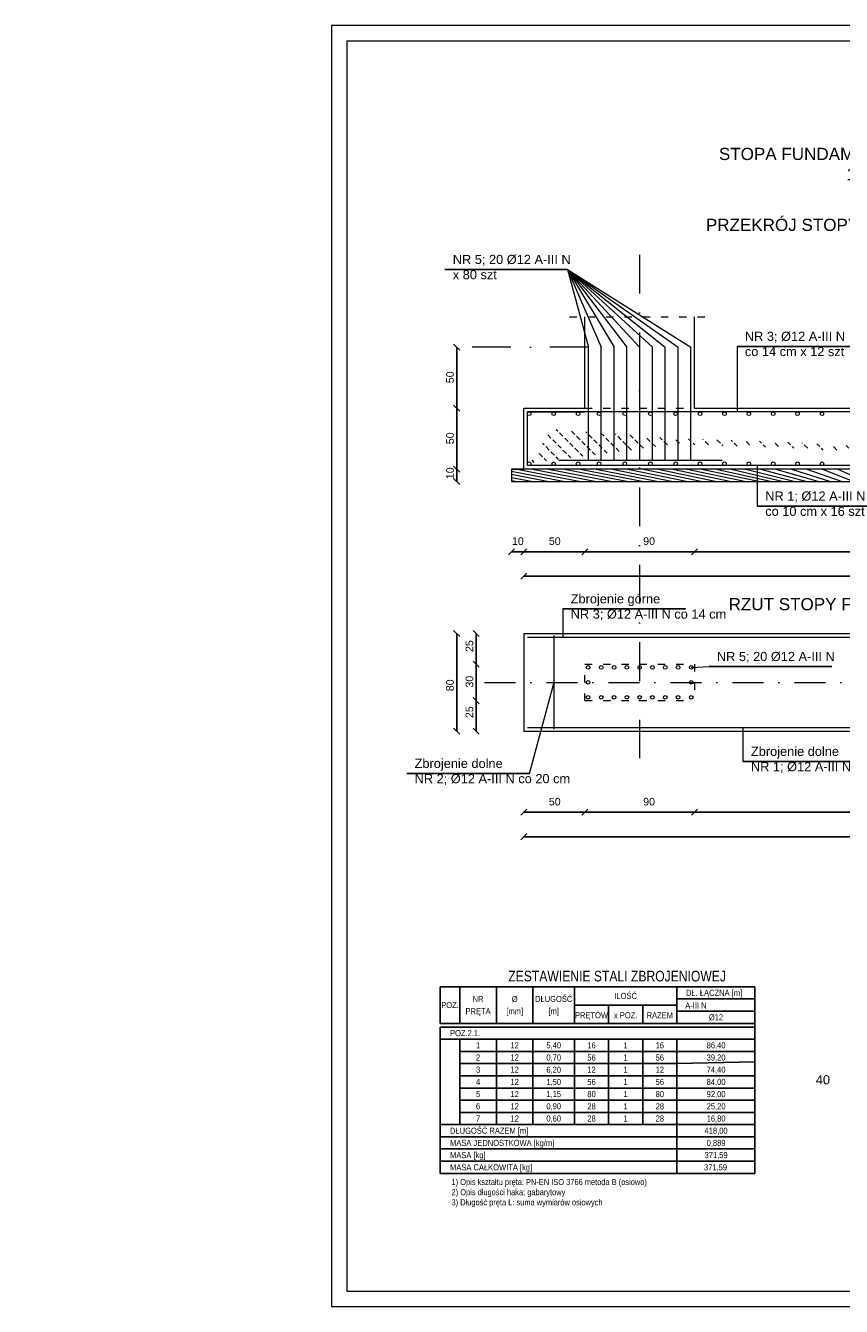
# Model space of a CAD drawing. Header units: millimetres. Extents: x 6528 to 149658, y 3342 to 12852.
# Tile 37 of 122: x 48026 to 50702, y 4524 to 8724. Entities that reach past the tile are written whole.
import ezdxf
from ezdxf.enums import TextEntityAlignment as Align

# ---------------------------------------------------------------- set-up
doc = ezdxf.new("R2010")
doc.units = ezdxf.units.MM
doc.linetypes.add('ACAD_ISO03W100', pattern=[30, 12, -18])
doc.linetypes.add('DASHDOTX2', pattern=[50.8, 25.4, -12.7, 0, -12.7])
for name, color, linetype, lineweight in [('BZ_tab', 7, 'Continuous', 25), ('BZ_txg', 3, 'Continuous', 35), ('BZ_txs', 2, 'Continuous', 18)]:
    doc.layers.add(name, color=color, linetype=linetype, lineweight=lineweight)
doc.layers.add('R-TAB', color=1, linetype='Continuous')
doc.styles.add('BIKTG', font='bikromsw.shx', dxfattribs={"width": 0.8})
doc.styles.add('BIKTS', font='bikromsw.shx', dxfattribs={"width": 0.8})
doc.styles.get("Standard").update_dxf_attribs({"font": 'arial.ttf'})
doc.dimstyles.new('ISO-25', dxfattribs={"dimtxt": 2.5, "dimasz": 2.5, "dimexe": 1.25, "dimexo": 0.625, "dimtad": 1, "dimtxsty": 'Standard', "dimcen": 2.5, "dimadec": 0, "dimazin": 0, "dimtfac": 1, "dimtmove": 0, "dimatfit": 3, "dimfxl": 1, "dimarcsym": 0})

# ---------------------------------------------------------------- blocks, each defined once
blk = doc.blocks.new('_Oblique')
at = {"color": 0, "linetype": 'ByBlock', "lineweight": -2}
blk.add_line((-0.5, -0.5), (0.5, 0.5), dxfattribs=at)
blk = doc.blocks.new('*D955')
at = {"color": 0, "lineweight": -2, "transparency": 16777216}
blk.add_line((49440.11767720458, 7229.362967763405), (49440.11767720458, 7269.362967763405), dxfattribs=at)
at = {"layer": 'Defpoints', "color": 0, "transparency": 16777216}
for p in [(49440.11767720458, 7269.362967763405), (49620.12282418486, 7269.362967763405), (49620.12282418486, 7229.362967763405)]:
    blk.add_point(p, dxfattribs=at)
at = {"color": 0, "lineweight": -2, "transparency": 16777216, "xscale": 20, "yscale": 20, "zscale": 20}
for p, rotation in [((49440.11767720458, 7269.362967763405), 90), ((49440.11767720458, 7229.362967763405), 270)]:
    blk.add_blockref('_Oblique', p, dxfattribs=dict(at, rotation=rotation))
at = {"color": 0, "lineweight": 20, "transparency": 16777216, "insert": (49418.11242150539, 7256.226051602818), "char_height": 25, "attachment_point": 5, "rotation": 90}
blk.add_mtext('10', dxfattribs=at)
blk = doc.blocks.new('*D956')
at = {"color": 0, "lineweight": -2, "transparency": 16777216}
blk.add_line((49440.1176800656, 7269.362967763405), (49440.1176800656, 7469.362967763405), dxfattribs=at)
at = {"layer": 'Defpoints', "color": 0, "transparency": 16777216}
for p in [(49440.1176800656, 7469.362967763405), (49660.12282418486, 7469.362967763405), (49620.12282418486, 7269.362967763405)]:
    blk.add_point(p, dxfattribs=at)
at = {"color": 0, "lineweight": -2, "transparency": 16777216, "xscale": 20, "yscale": 20, "zscale": 20}
for p, rotation in [((49440.1176800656, 7469.362967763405), 90), ((49440.1176800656, 7269.362967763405), 270)]:
    blk.add_blockref('_Oblique', p, dxfattribs=dict(at, rotation=rotation))
at = {"color": 0, "lineweight": 20, "transparency": 16777216, "insert": (49418.11242150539, 7370.864484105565), "char_height": 25, "attachment_point": 5, "rotation": 90}
blk.add_mtext('50', dxfattribs=at)
blk = doc.blocks.new('*D957')
at = {"color": 0, "lineweight": -2, "transparency": 16777216}
blk.add_line((49440.11768197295, 7469.362970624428), (49440.11768197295, 7669.362970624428), dxfattribs=at)
at = {"layer": 'Defpoints', "color": 0, "transparency": 16777216}
for p in [(49440.11768197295, 7669.362970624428), (49872.12282418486, 7669.362970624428), (49660.12282418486, 7469.362970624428)]:
    blk.add_point(p, dxfattribs=at)
at = {"color": 0, "lineweight": -2, "transparency": 16777216, "xscale": 20, "yscale": 20, "zscale": 20}
for p, rotation in [((49440.11768197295, 7669.362970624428), 90), ((49440.11768197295, 7469.362970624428), 270)]:
    blk.add_blockref('_Oblique', p, dxfattribs=dict(at, rotation=rotation))
at = {"color": 0, "lineweight": 20, "transparency": 16777216, "insert": (49418.11242150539, 7570.864486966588), "char_height": 25, "attachment_point": 5, "rotation": 90}
blk.add_mtext('50', dxfattribs=at)
blk = doc.blocks.new('*D961')
at = {"color": 0, "lineweight": -2, "transparency": 16777216}
blk.add_line((49620.12282418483, 6998.721622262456), (49660.12282418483, 6998.721622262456), dxfattribs=at)
at = {"layer": 'Defpoints', "color": 0, "transparency": 16777216}
for p in [(49660.12282418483, 7269.362967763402), (49620.12282418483, 7229.362967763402), (49660.12282418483, 6998.721622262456)]:
    blk.add_point(p, dxfattribs=at)
at = {"color": 0, "lineweight": -2, "transparency": 16777216, "xscale": 20, "yscale": 20, "zscale": 20, "rotation": 180}
blk.add_blockref('_Oblique', (49620.12282418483, 6998.721622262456), dxfattribs=at)
at = {"color": 0, "lineweight": -2, "transparency": 16777216, "xscale": 20, "yscale": 20, "zscale": 20}
blk.add_blockref('_Oblique', (49660.12282418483, 6998.721622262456), dxfattribs=at)
at = {"color": 0, "transparency": 16777216, "insert": (49640.49693607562, 7033.355297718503), "char_height": 25, "attachment_point": 5}
blk.add_mtext('10', dxfattribs=at)
blk = doc.blocks.new('*D962')
at = {"color": 0, "lineweight": -2, "transparency": 16777216}
blk.add_line((49660.12282418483, 6998.721622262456), (49860.12282418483, 6998.721622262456), dxfattribs=at)
at = {"layer": 'Defpoints', "color": 0, "transparency": 16777216}
for p in [(49660.12282418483, 7469.362970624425), (49860.12282418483, 7469.362967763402), (49860.12282418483, 6998.721622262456)]:
    blk.add_point(p, dxfattribs=at)
at = {"color": 0, "lineweight": -2, "transparency": 16777216, "xscale": 20, "yscale": 20, "zscale": 20, "rotation": 180}
blk.add_blockref('_Oblique', (49660.12282418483, 6998.721622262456), dxfattribs=at)
at = {"color": 0, "lineweight": -2, "transparency": 16777216, "xscale": 20, "yscale": 20, "zscale": 20}
blk.add_blockref('_Oblique', (49860.12282418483, 6998.721622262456), dxfattribs=at)
at = {"color": 0, "transparency": 16777216, "insert": (49761.5898568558, 7033.355297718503), "char_height": 25, "attachment_point": 5}
blk.add_mtext('50', dxfattribs=at)
blk = doc.blocks.new('*D963')
at = {"color": 0, "lineweight": -2, "transparency": 16777216}
blk.add_line((49860.12282418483, 6998.721622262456), (50220.12282418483, 6998.721622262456), dxfattribs=at)
at = {"layer": 'Defpoints', "color": 0, "transparency": 16777216}
for p in [(49860.12282418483, 7469.362970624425), (50220.12282418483, 7469.362967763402), (50220.12282418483, 6998.721622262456)]:
    blk.add_point(p, dxfattribs=at)
at = {"color": 0, "lineweight": -2, "transparency": 16777216, "xscale": 20, "yscale": 20, "zscale": 20, "rotation": 180}
blk.add_blockref('_Oblique', (49860.12282418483, 6998.721622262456), dxfattribs=at)
at = {"color": 0, "lineweight": -2, "transparency": 16777216, "xscale": 20, "yscale": 20, "zscale": 20}
blk.add_blockref('_Oblique', (50220.12282418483, 6998.721622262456), dxfattribs=at)
at = {"color": 0, "transparency": 16777216, "insert": (50071.00802945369, 7033.355297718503), "char_height": 25, "attachment_point": 5}
blk.add_mtext('90', dxfattribs=at)
blk = doc.blocks.new('*D964')
at = {"color": 0, "lineweight": -2, "transparency": 16777216}
blk.add_line((50220.12282418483, 6998.721622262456), (51300.12282418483, 6998.721622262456), dxfattribs=at)
at = {"layer": 'Defpoints', "color": 0, "transparency": 16777216}
for p in [(50220.12282418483, 7469.362970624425), (51300.12282418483, 7469.362967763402), (51300.12282418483, 6998.721622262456)]:
    blk.add_point(p, dxfattribs=at)
at = {"color": 0, "lineweight": -2, "transparency": 16777216, "xscale": 20, "yscale": 20, "zscale": 20, "rotation": 180}
blk.add_blockref('_Oblique', (50220.12282418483, 6998.721622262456), dxfattribs=at)
at = {"color": 0, "lineweight": -2, "transparency": 16777216, "xscale": 20, "yscale": 20, "zscale": 20}
blk.add_blockref('_Oblique', (51300.12282418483, 6998.721622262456), dxfattribs=at)
at = {"color": 0, "transparency": 16777216, "insert": (50780.36570572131, 7033.355297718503), "char_height": 25, "attachment_point": 5}
blk.add_mtext('270', dxfattribs=at)
blk = doc.blocks.new('*D968')
at = {"color": 0, "lineweight": -2, "transparency": 16777216}
blk.add_line((49660.12282418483, 6918.665967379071), (51860.12282418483, 6918.665967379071), dxfattribs=at)
at = {"layer": 'Defpoints', "color": 0, "transparency": 16777216}
for p in [(49660.12282418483, 7269.362967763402), (51860.12282418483, 7269.362967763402), (51860.12282418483, 6918.665967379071)]:
    blk.add_point(p, dxfattribs=at)
at = {"color": 0, "lineweight": -2, "transparency": 16777216, "xscale": 20, "yscale": 20, "zscale": 20, "rotation": 180}
blk.add_blockref('_Oblique', (49660.12282418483, 6918.665967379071), dxfattribs=at)
at = {"color": 0, "lineweight": -2, "transparency": 16777216, "xscale": 20, "yscale": 20, "zscale": 20}
blk.add_blockref('_Oblique', (51860.12282418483, 6918.665967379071), dxfattribs=at)
at = {"color": 0, "transparency": 16777216, "insert": (50779.03640555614, 6953.299642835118), "char_height": 25, "attachment_point": 5}
blk.add_mtext('550', dxfattribs=at)
blk = doc.blocks.new('*D969')
at = {"color": 0, "lineweight": -2, "transparency": 16777216}
blk.add_line((49440.11768292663, 6410.50700822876), (49440.11768292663, 6730.507008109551), dxfattribs=at)
at = {"layer": 'Defpoints', "color": 0, "transparency": 16777216}
for p in [(49440.11768292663, 6730.507008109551), (49660.12282418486, 6730.507008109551), (49660.12282418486, 6410.50700822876)]:
    blk.add_point(p, dxfattribs=at)
at = {"color": 0, "lineweight": -2, "transparency": 16777216, "xscale": 20, "yscale": 20, "zscale": 20}
for p, rotation in [((49440.11768292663, 6730.507008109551), 90), ((49440.11768292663, 6410.50700822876), 270)]:
    blk.add_blockref('_Oblique', p, dxfattribs=dict(at, rotation=rotation))
at = {"color": 0, "lineweight": 20, "transparency": 16777216, "insert": (49418.11242150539, 6560.857739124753), "char_height": 25, "attachment_point": 5, "rotation": 90}
blk.add_mtext('80', dxfattribs=at)
blk = doc.blocks.new('*D970')
at = {"color": 0, "lineweight": -2, "transparency": 16777216}
blk.add_line((49504.05378436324, 6410.50700822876), (49504.05378436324, 6510.50700822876), dxfattribs=at)
at = {"layer": 'Defpoints', "color": 0, "transparency": 16777216}
for p in [(49504.05378436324, 6510.50700822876), (49860.12282418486, 6510.50700822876), (49724.05892276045, 6410.50700822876)]:
    blk.add_point(p, dxfattribs=at)
at = {"color": 0, "lineweight": -2, "transparency": 16777216, "xscale": 20, "yscale": 20, "zscale": 20}
for p, rotation in [((49504.05378436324, 6510.50700822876), 90), ((49504.05378436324, 6410.50700822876), 270)]:
    blk.add_blockref('_Oblique', p, dxfattribs=dict(at, rotation=rotation))
at = {"color": 0, "lineweight": 20, "transparency": 16777216, "insert": (49482.04852008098, 6472.766396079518), "char_height": 25, "attachment_point": 5, "rotation": 90}
blk.add_mtext('25', dxfattribs=at)
blk = doc.blocks.new('*D971')
at = {"color": 0, "lineweight": -2, "transparency": 16777216}
blk.add_line((49504.05378722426, 6510.50700822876), (49504.05378722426, 6630.50700822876), dxfattribs=at)
at = {"layer": 'Defpoints', "color": 0, "transparency": 16777216}
for p in [(49504.05378722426, 6630.50700822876), (49860.12282418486, 6630.50700822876), (49860.12282418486, 6510.50700822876)]:
    blk.add_point(p, dxfattribs=at)
at = {"color": 0, "lineweight": -2, "transparency": 16777216, "xscale": 20, "yscale": 20, "zscale": 20}
for p, rotation in [((49504.05378722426, 6630.50700822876), 90), ((49504.05378722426, 6510.50700822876), 270)]:
    blk.add_blockref('_Oblique', p, dxfattribs=dict(at, rotation=rotation))
at = {"color": 0, "lineweight": 20, "transparency": 16777216, "insert": (49482.04852008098, 6572.766396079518), "char_height": 25, "width": 37.69884038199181, "attachment_point": 5, "rotation": 90}
blk.add_mtext('30', dxfattribs=at)
blk = doc.blocks.new('*D972')
at = {"color": 0, "lineweight": -2, "transparency": 16777216}
blk.add_line((49504.05378674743, 6630.50700822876), (49504.05378674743, 6730.507008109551), dxfattribs=at)
at = {"layer": 'Defpoints', "color": 0, "transparency": 16777216}
for p in [(49504.05378674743, 6730.507008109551), (49860.12282418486, 6730.507008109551), (49860.12282418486, 6630.50700822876)]:
    blk.add_point(p, dxfattribs=at)
at = {"color": 0, "lineweight": -2, "transparency": 16777216, "xscale": 20, "yscale": 20, "zscale": 20}
for p, rotation in [((49504.05378674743, 6730.507008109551), 90), ((49504.05378674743, 6630.50700822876), 270)]:
    blk.add_blockref('_Oblique', p, dxfattribs=dict(at, rotation=rotation))
at = {"color": 0, "lineweight": 20, "transparency": 16777216, "insert": (49482.04852008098, 6689.277331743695), "char_height": 25, "attachment_point": 5, "rotation": 90}
blk.add_mtext('25', dxfattribs=at)
blk = doc.blocks.new('*D973')
at = {"color": 0, "lineweight": -2, "transparency": 16777216}
blk.add_line((49660.12282418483, 6144.522129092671), (49860.12282418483, 6144.522129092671), dxfattribs=at)
at = {"layer": 'Defpoints', "color": 0, "transparency": 16777216}
for p in [(49860.12282418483, 6510.507008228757), (49660.12282418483, 6410.507008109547), (49860.12282418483, 6144.522129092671)]:
    blk.add_point(p, dxfattribs=at)
at = {"color": 0, "lineweight": -2, "transparency": 16777216, "xscale": 20, "yscale": 20, "zscale": 20, "rotation": 180}
blk.add_blockref('_Oblique', (49660.12282418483, 6144.522129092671), dxfattribs=at)
at = {"color": 0, "lineweight": -2, "transparency": 16777216, "xscale": 20, "yscale": 20, "zscale": 20}
blk.add_blockref('_Oblique', (49860.12282418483, 6144.522129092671), dxfattribs=at)
at = {"color": 0, "transparency": 16777216, "insert": (49761.5898568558, 6179.155804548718), "char_height": 25, "attachment_point": 5}
blk.add_mtext('50', dxfattribs=at)
blk = doc.blocks.new('*D974')
at = {"color": 0, "lineweight": -2, "transparency": 16777216}
blk.add_line((49860.12282418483, 6144.522129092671), (50220.12282418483, 6144.522129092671), dxfattribs=at)
at = {"layer": 'Defpoints', "color": 0, "transparency": 16777216}
for p in [(49860.12282418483, 6615.16347745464), (50220.12282418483, 6615.163474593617), (50220.12282418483, 6144.522129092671)]:
    blk.add_point(p, dxfattribs=at)
at = {"color": 0, "lineweight": -2, "transparency": 16777216, "xscale": 20, "yscale": 20, "zscale": 20, "rotation": 180}
blk.add_blockref('_Oblique', (49860.12282418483, 6144.522129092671), dxfattribs=at)
at = {"color": 0, "lineweight": -2, "transparency": 16777216, "xscale": 20, "yscale": 20, "zscale": 20}
blk.add_blockref('_Oblique', (50220.12282418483, 6144.522129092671), dxfattribs=at)
at = {"color": 0, "transparency": 16777216, "insert": (50071.00802945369, 6179.155804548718), "char_height": 25, "attachment_point": 5}
blk.add_mtext('90', dxfattribs=at)
blk = doc.blocks.new('*D975')
at = {"color": 0, "lineweight": -2, "transparency": 16777216}
blk.add_line((50220.12282418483, 6144.522129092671), (51300.12282418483, 6144.522129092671), dxfattribs=at)
at = {"layer": 'Defpoints', "color": 0, "transparency": 16777216}
for p in [(50220.12282418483, 6615.16347745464), (51300.12282418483, 6615.163474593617), (51300.12282418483, 6144.522129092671)]:
    blk.add_point(p, dxfattribs=at)
at = {"color": 0, "lineweight": -2, "transparency": 16777216, "xscale": 20, "yscale": 20, "zscale": 20, "rotation": 180}
blk.add_blockref('_Oblique', (50220.12282418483, 6144.522129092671), dxfattribs=at)
at = {"color": 0, "lineweight": -2, "transparency": 16777216, "xscale": 20, "yscale": 20, "zscale": 20}
blk.add_blockref('_Oblique', (51300.12282418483, 6144.522129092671), dxfattribs=at)
at = {"color": 0, "transparency": 16777216, "insert": (50780.36570572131, 6179.155804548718), "char_height": 25, "attachment_point": 5}
blk.add_mtext('270', dxfattribs=at)
blk = doc.blocks.new('*D978')
at = {"color": 0, "lineweight": -2, "transparency": 16777216}
blk.add_line((49660.12282418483, 6064.466474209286), (51860.12282418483, 6064.466474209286), dxfattribs=at)
at = {"layer": 'Defpoints', "color": 0, "transparency": 16777216}
for p in [(49660.12282418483, 6415.163474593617), (51860.12282418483, 6415.163474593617), (51860.12282418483, 6064.466474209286)]:
    blk.add_point(p, dxfattribs=at)
at = {"color": 0, "lineweight": -2, "transparency": 16777216, "xscale": 20, "yscale": 20, "zscale": 20, "rotation": 180}
blk.add_blockref('_Oblique', (49660.12282418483, 6064.466474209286), dxfattribs=at)
at = {"color": 0, "lineweight": -2, "transparency": 16777216, "xscale": 20, "yscale": 20, "zscale": 20}
blk.add_blockref('_Oblique', (51860.12282418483, 6064.466474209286), dxfattribs=at)
at = {"color": 0, "transparency": 16777216, "insert": (50779.03640555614, 6099.100149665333), "char_height": 25, "attachment_point": 5}
blk.add_mtext('550', dxfattribs=at)

msp = doc.modelspace()

# ---------------------------------------------------------------- hatches: boundary and pattern name
at = {"lineweight": 20}
h = msp.add_hatch(dxfattribs=at)
h.set_pattern_fill('ANSI33', color=256, scale=5, angle=90)
h.set_pattern_definition([(135, (-1177899162.604892, -935732638.8805496), (-22.45064030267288, -22.45064030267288), []), (135, (-1177899162.604892, -935732616.4298996), (-22.45064030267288, -22.45064030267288), [15.875, -7.9375])])
h.paths.add_polyline_path([(51040.61956643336, 7269.362967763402), (50426.3650267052, 7269.362967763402), (50426.3650267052, 7229.362967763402), (51046.16788243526, 7229.362967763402)])
h.paths.add_polyline_path([(50426.3650267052, 7269.362967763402), (50040.12282418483, 7269.362967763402), (50040.12282418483, 7229.362967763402), (50426.3650267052, 7229.362967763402)])
h.paths.add_polyline_path([(51480.12282418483, 7269.362967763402), (51113.07217740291, 7269.362967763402), (51096.23282002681, 7229.362967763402), (51480.12282418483, 7229.362967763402)])
h.paths.add_polyline_path([(51113.07217740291, 7269.362967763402), (51040.61956643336, 7269.362967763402), (51046.16788243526, 7229.362967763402), (51096.23282002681, 7229.362967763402)])
h.paths.add_polyline_path([(51900.12282418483, 7269.362967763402), (51480.12282418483, 7269.362967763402), (51480.12282418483, 7229.362967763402), (51900.12282418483, 7229.362967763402)])
h.paths.add_polyline_path([(50040.12282418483, 7269.362967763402), (49620.12282418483, 7269.362967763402), (49620.12282418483, 7229.362967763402), (50040.12282418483, 7229.362967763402)])
h.paths.add_polyline_path([(50831.62282680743, 7217.874520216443), (50958.45775174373, 7217.874520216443), (50958.45775174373, 7279.695802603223), (50831.62282680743, 7279.695802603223)], flags=9)

# ---------------------------------------------------------------- linework, layer by layer
at = {"color": 2, "lineweight": 20}
for p, q in [((49030.02082442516, 8724.17022601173), (49030.02082442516, 4524.170226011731)), ((54970.02082442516, 8724.17022601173), (49030.02082442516, 8724.17022601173))]:
    msp.add_line(p, q, dxfattribs=at)
at = {"lineweight": 20}
for p, q in [((49080.02082442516, 8674.17022601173), (49080.02082442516, 4574.170226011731)), ((49080.02082442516, 8674.17022601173), (54920.02082442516, 8674.17022601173)), ((49803.72990917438, 7924.258252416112), (49872.12282418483, 7669.362970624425)), ((49803.72990917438, 7924.258252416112), (49914.12282418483, 7669.362967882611)), ((49803.72990917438, 7924.258252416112), (49956.12282418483, 7669.362967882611)), ((49803.72990917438, 7924.258252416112), (49998.12282418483, 7669.362967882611)), ((49803.72990917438, 7924.258252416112), (50040.12282418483, 7669.362967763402)), ((49803.72990917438, 7924.258252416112), (50082.12282418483, 7669.362967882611)), ((49803.72990917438, 7924.258252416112), (50124.12282418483, 7669.362967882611)), ((49803.72990917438, 7924.258252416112), (50166.12282418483, 7669.362967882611)), ((49803.72990917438, 7924.258252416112), (50208.12282418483, 7669.362967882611)), ((49860.12282418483, 7469.362967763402), (49860.12282418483, 7769.362967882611)), ((50220.12282418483, 7469.362967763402), (50220.12282418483, 7769.362967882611)), ((49872.12282418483, 7299.089150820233), (49872.12282418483, 7669.362967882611)), ((49914.12282418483, 7299.089150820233), (49914.12282418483, 7669.362967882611)), ((49956.12282418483, 7299.089150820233), (49956.12282418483, 7669.362967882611)), ((49998.12282418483, 7299.089150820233), (49998.12282418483, 7669.362967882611)), ((50040.12282418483, 7669.362967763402), (50040.12282418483, 7299.089150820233)), ((50082.12282418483, 7299.089150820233), (50082.12282418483, 7669.362967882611)), ((50124.12282418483, 7299.089150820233), (50124.12282418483, 7669.362967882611)), ((50166.12282418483, 7299.089150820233), (50166.12282418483, 7669.362967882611)), ((50208.12282418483, 7299.089150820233), (50208.12282418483, 7669.362967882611)), ((50359.57039212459, 7672.247681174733), (50359.57039212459, 7457.362967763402)), ((49660.12282418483, 7269.362967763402), (49660.12282418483, 7469.362967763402)), ((49660.12282418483, 7469.362967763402), (49860.12282418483, 7469.362967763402)), ((49672.12282418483, 7281.362967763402), (49672.12282418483, 7457.362967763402)), ((49672.12282418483, 7457.362967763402), (49860.12282418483, 7457.362967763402)), ((51848.12282418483, 7457.362967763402), (49672.12282418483, 7457.362967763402)), ((50220.12282418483, 7469.362967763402), (51300.12282418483, 7469.362967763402)), ((49620.12282418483, 7269.362967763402), (49620.12282418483, 7229.362967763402)), ((51900.12282418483, 7269.362967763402), (49620.12282418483, 7269.362967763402)), ((49620.12282418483, 7269.362967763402), (49660.12282418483, 7269.362967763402)), ((51848.12282418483, 7281.362967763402), (49672.12282418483, 7281.362967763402)), ((49775.10209345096, 7299.089150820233), (50310.33224725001, 7299.089150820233)), ((50426.3650267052, 7148.45601502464), (50426.3650267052, 7281.362967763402)), ((49620.12282418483, 7229.362967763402), (51900.12282418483, 7229.362967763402)), ((49788.3649895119, 6811.372034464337), (49788.3649895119, 6718.507008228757)), ((49660.12282418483, 6730.507008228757), (49660.12282418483, 6410.507008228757)), ((49660.12282418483, 6730.507008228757), (51860.12282418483, 6730.507008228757)), ((49760.12282418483, 6416.859597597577), (49760.12282418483, 6724.683738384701)), ((49672.12282418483, 6718.507008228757), (51848.12282418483, 6718.507008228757)), ((50209.12282418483, 6619.507008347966), (50267.77379726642, 6622.193561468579)), ((49678.5533659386, 6271.701681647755), (49760.12282418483, 6570.771667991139)), ((49660.12282418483, 6410.507008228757), (51860.12282418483, 6410.507008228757)), ((49672.12282418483, 6422.507008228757), (51848.12282418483, 6422.507008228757)), ((50379.45122718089, 6311.153014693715), (50379.45122718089, 6422.507008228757)), ((49080.02082442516, 4574.170226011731), (54920.02082442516, 4574.170226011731)), ((49030.02082442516, 4524.170226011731), (54970.02082442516, 4524.170226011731))]:
    msp.add_line(p, q, dxfattribs=at)
at = {"linetype": 'DASHDOTX2', "lineweight": 20, "ltscale": 5}
for p, q in [((50040.12282418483, 7972.301145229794), (50040.12282418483, 6321.54520944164)), ((49872.12282418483, 7669.362970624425), (49440.11768197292, 7669.362971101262))]:
    msp.add_line(p, q, dxfattribs=at)
for p, q in [((49401.70150493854, 7924.258252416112), (49803.72990917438, 7924.258252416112)), ((50359.57039212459, 7672.247681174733), (50761.59879636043, 7672.247681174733)), ((50426.3650267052, 7148.45601502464), (50828.39343094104, 7148.45601502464)), ((49788.3649895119, 6811.372034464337), (50190.39339374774, 6811.372034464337)), ((50267.77379726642, 6622.193561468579), (50669.80220150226, 6622.193561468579)), ((50379.45122718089, 6311.153014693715), (50781.47963141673, 6311.153014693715)), ((49276.52496170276, 6271.701681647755), (49678.5533659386, 6271.701681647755))]:
    msp.add_line(p, q)
at = {"linetype": 'ACAD_ISO03W100', "lineweight": 20, "ltscale": 2}
for p, q in [((49810.12282418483, 7769.362967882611), (50270.12282418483, 7769.362967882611)), ((49860.12282418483, 7469.362967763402), (50220.12282418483, 7469.362967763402)), ((49860.12282418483, 6630.507008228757), (50220.12282418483, 6630.507008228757)), ((49860.12282418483, 6510.507008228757), (49860.12282418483, 6630.507008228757)), ((50220.12282418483, 6630.507008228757), (50220.12282418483, 6510.507008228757)), ((49860.12282418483, 6510.507008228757), (50220.12282418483, 6510.507008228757))]:
    msp.add_line(p, q, dxfattribs=at)
at = {"linetype": 'DASHDOTX2', "lineweight": 20, "ltscale": 4}
msp.add_line((49530.96012710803, 6570.507008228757), (52149.82284259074, 6570.507008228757), dxfattribs=at)
at = {"lineweight": 20}
for centre in [(49678.12282418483, 7451.362967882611), (49758.12282418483, 7451.362967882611), (49838.12282418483, 7451.362967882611), (49907.27999567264, 7451.362967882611), (49991.11736582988, 7451.362967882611), (50075.29207848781, 7451.362967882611), (50158.12282418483, 7451.362967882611), (50238.12282418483, 7451.362967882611), (50318.12282418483, 7451.362967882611), (50398.12282418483, 7451.362967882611), (50478.12282418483, 7451.362967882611), (50558.12282418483, 7451.362967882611), (50638.12282418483, 7451.362967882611), (49678.12282418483, 7287.362967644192), (49758.12282418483, 7287.362967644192), (49838.12282418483, 7287.362967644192), (49907.27999567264, 7287.362967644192), (49991.11736582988, 7287.362967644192), (50075.29207848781, 7287.362967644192), (50158.12282418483, 7287.362967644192), (50238.12282418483, 7287.362967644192), (50318.12282418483, 7287.362967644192), (50398.12282418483, 7287.362967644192), (50478.12282418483, 7287.362967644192), (50558.12282418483, 7287.362967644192), (50638.12282418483, 7287.362967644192), (49871.12282418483, 6619.507008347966), (49914.12282418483, 6619.507008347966), (49956.12282418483, 6619.507008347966), (49998.12282418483, 6619.507008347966), (50040.12282418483, 6619.507008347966), (50082.12282418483, 6619.507008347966), (50124.12282418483, 6619.507008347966), (50166.12282418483, 6619.507008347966), (50209.12282418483, 6619.507008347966), (49871.12282418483, 6570.507008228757), (50209.12282418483, 6570.507008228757), (49871.12282418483, 6521.507008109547), (49914.12282418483, 6521.507008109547), (49956.12282418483, 6521.507008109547), (49998.12282418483, 6521.507008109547), (50040.12282418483, 6521.507008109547), (50082.12282418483, 6521.507008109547), (50124.12282418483, 6521.507008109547), (50166.12282418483, 6521.507008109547), (50209.12282418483, 6521.507008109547)]:
    msp.add_circle(centre, 6, dxfattribs=at)
at = {"layer": 'BZ_tab', "color": 0}
for p, q in [((49386.24703907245, 5572.29937234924), (49450.24703907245, 5572.29937234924)), ((49386.24703907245, 5572.29937234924), (49386.24703907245, 5452.29937234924)), ((49450.24703907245, 5572.29937234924), (49570.24703907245, 5572.29937234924)), ((49450.24703907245, 5572.29937234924), (49450.24703907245, 5452.29937234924)), ((49570.24703907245, 5572.29937234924), (49690.24703907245, 5572.29937234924)), ((49570.24703907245, 5572.29937234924), (49570.24703907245, 5452.29937234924)), ((49690.24703907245, 5572.29937234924), (49826.24703907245, 5572.29937234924)), ((49690.24703907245, 5572.29937234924), (49690.24703907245, 5452.29937234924)), ((49826.24703907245, 5572.29937234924), (50162.24703907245, 5572.29937234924)), ((49826.24703907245, 5572.29937234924), (49826.24703907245, 5452.29937234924)), ((50162.24703907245, 5572.29937234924), (50418.24703907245, 5572.29937234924)), ((50162.24703907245, 5572.29937234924), (50162.24703907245, 5452.29937234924)), ((50418.24703907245, 5572.29937234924), (50418.24703907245, 5412.29937234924)), ((50418.24703907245, 5572.29937234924), (50418.24703907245, 5080.29937234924)), ((50418.24703907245, 5572.29937234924), (50418.24703907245, 5452.29937234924)), ((49826.24703907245, 5512.29937234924), (50162.24703907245, 5512.29937234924)), ((49938.24703907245, 5512.29937234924), (49938.24703907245, 5452.29937234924)), ((50050.24703907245, 5512.29937234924), (50050.24703907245, 5452.29937234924)), ((50162.24703907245, 5532.29937234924), (50418.24703907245, 5532.29937234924)), ((50162.24703907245, 5492.29937234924), (50418.24703907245, 5492.29937234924)), ((49386.24703907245, 5452.29937234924), (49450.24703907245, 5452.29937234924)), ((49386.24703907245, 5440.29937234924), (49450.24703907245, 5440.29937234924)), ((49386.24703907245, 5440.29937234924), (49386.24703907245, 5400.29937234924)), ((49450.24703907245, 5452.29937234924), (49570.24703907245, 5452.29937234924)), ((49450.24703907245, 5440.29937234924), (49570.24703907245, 5440.29937234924)), ((49570.24703907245, 5452.29937234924), (49690.24703907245, 5452.29937234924)), ((49570.24703907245, 5440.29937234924), (49690.24703907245, 5440.29937234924)), ((49690.24703907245, 5452.29937234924), (49826.24703907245, 5452.29937234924)), ((49690.24703907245, 5440.29937234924), (49826.24703907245, 5440.29937234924)), ((49826.24703907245, 5452.29937234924), (49938.24703907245, 5452.29937234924)), ((49826.24703907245, 5440.29937234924), (49938.24703907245, 5440.29937234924)), ((49938.24703907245, 5452.29937234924), (50050.24703907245, 5452.29937234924)), ((49938.24703907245, 5440.29937234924), (50050.24703907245, 5440.29937234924)), ((50050.24703907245, 5452.29937234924), (50162.24703907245, 5452.29937234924)), ((50050.24703907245, 5440.29937234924), (50162.24703907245, 5440.29937234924)), ((50162.24703907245, 5452.29937234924), (50290.24703907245, 5452.29937234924)), ((50162.24703907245, 5440.29937234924), (50418.24703907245, 5440.29937234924)), ((50290.24703907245, 5452.29937234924), (50418.24703931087, 5452.299372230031)), ((49386.24703907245, 5400.29937234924), (49450.24703907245, 5400.29937234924)), ((49386.24703907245, 5400.29937234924), (49386.24703907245, 5360.29937234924)), ((49450.24703907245, 5400.29937234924), (49570.24703907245, 5400.29937234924)), ((49450.24703907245, 5400.29937234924), (49450.24703907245, 5360.29937234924)), ((49570.24703907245, 5400.29937234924), (49690.24703907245, 5400.29937234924)), ((49570.24703907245, 5400.29937234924), (49570.24703907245, 5360.29937234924)), ((49570.24703907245, 5400.29937234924), (49570.24703907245, 5120.29937234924)), ((49690.24703907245, 5400.29937234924), (49826.24703907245, 5400.29937234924)), ((49690.24703907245, 5400.29937234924), (49690.24703907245, 5360.29937234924)), ((49690.24703907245, 5400.29937234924), (49690.24703907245, 5120.29937234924)), ((49826.24703907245, 5400.29937234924), (49938.24703907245, 5400.29937234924)), ((49826.24703907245, 5400.29937234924), (49826.24703907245, 5360.29937234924)), ((49826.24703907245, 5400.29937234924), (49826.24703907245, 5120.29937234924)), ((49938.24703907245, 5400.29937234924), (50050.24703907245, 5400.29937234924)), ((49938.24703907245, 5400.29937234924), (49938.24703907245, 5360.29937234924)), ((49938.24703907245, 5400.29937234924), (49938.24703907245, 5120.29937234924)), ((50050.24703907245, 5400.29937234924), (50162.24703907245, 5400.29937234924)), ((50050.24703907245, 5400.29937234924), (50050.24703907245, 5360.29937234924)), ((50050.24703907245, 5400.29937234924), (50050.24703907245, 5120.29937234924)), ((50162.24703907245, 5400.29937234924), (50418.24703907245, 5400.299372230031)), ((50162.24703907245, 5400.29937234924), (50162.24703907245, 5360.29937234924)), ((50162.24703907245, 5400.29937234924), (50162.24703907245, 5120.29937234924)), ((50418.24703907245, 5400.29937234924), (50418.24703907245, 5360.29937234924)), ((50418.24703907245, 5400.29937234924), (50418.24703907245, 4960.29937234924)), ((49386.24703907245, 5360.29937234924), (49386.24703907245, 5320.29937234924)), ((49450.24703907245, 5360.29937234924), (49570.24703907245, 5360.29937234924)), ((49450.24703907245, 5360.29937234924), (49450.24703907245, 5320.29937234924)), ((49570.24703907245, 5360.29937234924), (49690.24703907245, 5360.29937234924)), ((49570.24703907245, 5360.29937234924), (49570.24703907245, 5320.29937234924)), ((49690.24703907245, 5360.29937234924), (49826.24703907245, 5360.29937234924)), ((49690.24703907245, 5360.29937234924), (49690.24703907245, 5320.29937234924)), ((49826.24703907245, 5360.29937234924), (49938.24703907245, 5360.29937234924)), ((49826.24703907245, 5360.29937234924), (49826.24703907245, 5320.29937234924)), ((49938.24703907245, 5360.29937234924), (50050.24703907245, 5360.29937234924)), ((49938.24703907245, 5360.29937234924), (49938.24703907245, 5320.29937234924)), ((50050.24703907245, 5360.29937234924), (50162.24703907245, 5360.29937234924)), ((50050.24703907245, 5360.29937234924), (50050.24703907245, 5320.29937234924)), ((50162.24703907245, 5360.29937234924), (50418.24703907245, 5360.299372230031)), ((50162.24703907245, 5360.29937234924), (50162.24703907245, 5320.29937234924)), ((50418.24703907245, 5360.29937234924), (50418.24703907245, 5320.29937234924)), ((49386.24703907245, 5320.29937234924), (49386.24703907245, 5280.29937234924)), ((49450.24703907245, 5320.29937234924), (49570.24703907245, 5320.29937234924)), ((49450.24703907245, 5320.29937234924), (49450.24703907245, 5120.29937234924)), ((49570.24703907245, 5320.29937234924), (49690.24703907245, 5320.29937234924)), ((49570.24703907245, 5320.29937234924), (49570.24703907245, 5280.29937234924)), ((49690.24703907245, 5320.29937234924), (49826.24703907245, 5320.29937234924)), ((49690.24703907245, 5320.29937234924), (49690.24703907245, 5280.29937234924)), ((49826.24703907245, 5320.29937234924), (49938.24703907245, 5320.29937234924)), ((49826.24703907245, 5320.29937234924), (49826.24703907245, 5280.29937234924)), ((49938.24703907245, 5320.29937234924), (50050.24703907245, 5320.29937234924)), ((50050.24703907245, 5320.29937234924), (50162.24703907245, 5320.29937234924)), ((50050.24703907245, 5320.29937234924), (50050.24703907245, 5280.29937234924)), ((50162.24703907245, 5320.29937234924), (50418.24703907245, 5326.29937234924)), ((49386.24703907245, 5280.29937234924), (49386.24703907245, 4960.29937234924)), ((49386.24703907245, 5280.29937234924), (49386.24703907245, 5280.29937234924)), ((49450.24703907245, 5280.29937234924), (49570.24703907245, 5280.29937234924)), ((49450.24703907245, 5280.29937234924), (50418.24703907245, 5280.299372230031)), ((49570.24703907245, 5280.29937234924), (49690.24703907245, 5280.29937234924)), ((49690.24703907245, 5280.29937234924), (49826.24703907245, 5280.29937234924)), ((49826.24703907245, 5280.29937234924), (49938.24703907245, 5280.29937234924)), ((49938.24703907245, 5280.29937234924), (50050.24703907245, 5280.29937234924)), ((50050.24703907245, 5280.29937234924), (50162.24703907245, 5280.29937234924)), ((50162.24703907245, 5280.29937234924), (50418.24703907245, 5280.299372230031)), ((49450.24703907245, 5240.29937234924), (50418.24703907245, 5240.29937234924)), ((49450.24703907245, 5200.29937234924), (50418.24703907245, 5200.299372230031)), ((49450.24703907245, 5160.29937234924), (50418.24703907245, 5160.29937234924)), ((49386.24703907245, 5120.29937234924), (50418.24703907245, 5120.299372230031)), ((49450.24703907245, 5120.29937234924), (50418.24703907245, 5120.299372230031)), ((50162.24703907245, 5120.29937234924), (50162.24703907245, 5080.29937234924)), ((50162.24703907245, 5120.29937234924), (50162.24703907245, 5080.29937234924)), ((50418.24703907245, 5120.29937234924), (50418.24703907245, 5080.29937234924)), ((49386.24703907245, 5080.299372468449), (50050.24703907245, 5080.29937234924)), ((49386.24703907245, 5040.299372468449), (50050.24703907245, 5040.29937234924)), ((49450.24703907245, 5080.29937234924), (49570.24703907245, 5080.29937234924)), ((49450.24703907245, 5040.29937234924), (49570.24703907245, 5040.29937234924)), ((49570.24703907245, 5080.29937234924), (49690.24703907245, 5080.29937234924)), ((49570.24703907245, 5040.29937234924), (49690.24703907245, 5040.29937234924)), ((49690.24703907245, 5080.29937234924), (49826.24703907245, 5080.29937234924)), ((49690.24703907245, 5040.29937234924), (49826.24703907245, 5040.29937234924)), ((49826.24703907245, 5080.29937234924), (49938.24703907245, 5080.29937234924)), ((49826.24703907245, 5040.29937234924), (49938.24703907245, 5040.29937234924)), ((50050.24703907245, 5080.29937234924), (50162.24703907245, 5080.29937234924)), ((50050.24703907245, 5040.29937234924), (50162.24703907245, 5040.29937234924)), ((50162.24703907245, 5080.29937234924), (50162.24703907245, 5040.29937234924)), ((50162.24703907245, 5080.29937234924), (50418.24703907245, 5080.299372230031)), ((50162.24703907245, 5080.29937234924), (50162.24703907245, 5040.29937234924)), ((50162.24703907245, 5040.29937234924), (50162.24703907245, 5000.29937234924)), ((50162.24703907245, 5040.29937234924), (50418.24703907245, 5040.299372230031)), ((50162.24703907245, 5040.29937234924), (50162.24703907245, 5000.29937234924)), ((49386.24703907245, 5000.299372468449), (50050.24703907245, 5000.29937234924)), ((49450.24703907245, 5000.29937234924), (49570.24703907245, 5000.29937234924)), ((49570.24703907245, 5000.29937234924), (49690.24703907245, 5000.29937234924)), ((49690.24703907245, 5000.29937234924), (49826.24703907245, 5000.29937234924)), ((49826.24703907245, 5000.29937234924), (49938.24703907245, 5000.29937234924)), ((50050.24703907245, 5000.29937234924), (50162.24703907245, 5000.29937234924)), ((50162.24703907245, 5000.29937234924), (50162.24703907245, 4960.29937234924)), ((50162.24703907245, 5000.29937234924), (50418.24703907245, 5000.29937234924)), ((49386.24703907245, 4960.29937234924), (49570.24703907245, 4960.29937234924)), ((49570.24703907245, 4960.29937234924), (49690.24703907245, 4960.29937234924)), ((49690.24703907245, 4960.29937234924), (49826.24703907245, 4960.29937234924)), ((49826.24703907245, 4960.29937234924), (49938.24703907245, 4960.29937234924)), ((49938.24703907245, 4960.29937234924), (50050.24703907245, 4960.29937234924)), ((50050.24703907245, 4960.29937234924), (50162.24703907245, 4960.29937234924)), ((50162.24703907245, 4960.29937234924), (50418.24703907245, 4960.29937234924))]:
    msp.add_line(p, q, dxfattribs=at)

# ---------------------------------------------------------------- texts
at = {"attachment_point": 1}
for s, width, insert, char_height in [('\\pi160.3889;STOPA FUNDAMENTOWA POZ. 1.1.\\P\\pi578.41073;1:25', 1257.258024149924, (50139.60131072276, 8323.413713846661), 40), ('\\pi117.59218;PRZEKRÓJ STOPY FUNDAMENTOWEJ', 1257.258024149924, (50139.60131072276, 8090.761641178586), 40), ('NR 5; 20 %%C12 A-III N\\Px 80 szt', 568.8428530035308, (49427.24707650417, 7972.395525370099), 30), ('NR 3; %%C12 A-III N\\Pco 14 cm x 12 szt', 568.8428530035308, (50385.11596369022, 7720.38495412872), 30), ('NR 1; %%C12 A-III N\\Pco 10 cm x 16 szt', 568.8428530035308, (50451.91059827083, 7196.593287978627), 30), ('Zbrojenie górne^JNR 3; %%C12 A-III N co 14 cm', 568.8428530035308, (49813.91056107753, 6859.509307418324), 30), ('\\pi192.17608;RZUT STOPY FUNDAMENTOWEJ', 1257.258024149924, (50139.60131072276, 6846.894607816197), 40), ('NR 5; 20 %%C12 A-III N', 568.8428530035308, (50293.31936883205, 6670.330834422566), 30), ('Zbrojenie dolne^JNR 1; %%C12 A-III N co 10 cm', 568.8428530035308, (50404.99679874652, 6359.290287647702), 30), ('Zbrojenie dolne^JNR 2; %%C12 A-III N co 20 cm', 568.8428530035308, (49302.07053326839, 6319.838954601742), 30), ('40', 568.8428530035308, (50617.81513761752, 5282.396039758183), 30)]:
    msp.add_mtext_dynamic_manual_height_columns(s, width=width, gutter_width=12.5, heights=[0], dxfattribs=dict(at, insert=insert, char_height=char_height))
at = {"layer": 'BZ_txg', "color": 0, "width": 0.85}
for s, height, style, p in [('ZESTAWIENIE STALI ZBROJENIOWEJ', 35, 'BIKTG', (49966.24703907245, 5607.29937234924)), ('371,59', 20, 'BIKTS', (50288.85343193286, 4980.29937234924))]:
    msp.add_text(s, height=height, dxfattribs=dict(at, style=style)).set_placement(p, align=Align.MIDDLE_CENTER)
at = {"layer": 'BZ_txg', "color": 0, "style": 'BIKTS', "width": 0.85}
msp.add_text('MASA CAŁKOWITA [kg]', height=20, dxfattribs=at).set_placement((49418.24703907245, 4980.29937234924), align=Align.MIDDLE_LEFT)
at = {"layer": 'BZ_txs', "color": 0, "style": 'BIKTS', "width": 0.85}
for s, p in [('DŁUGOŚĆ', (49758.24703907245, 5532.29937234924)), ('ILOŚĆ', (49994.24703907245, 5542.29937234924)), ('DŁ. ŁĄCZNA [m]', (50284.22126816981, 5552.29937234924)), ('POZ.', (49418.24703907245, 5512.29937234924)), ('PRĘTA', (49510.24703907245, 5492.29937234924)), ('NR', (49510.24703907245, 5532.29937234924)), ('[mm]', (49630.24703907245, 5492.29937234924)), ('%%c', (49630.24703907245, 5532.29937234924)), ('[m]', (49758.24703907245, 5492.29937234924)), ('A-III N', (50224.52544116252, 5510.760910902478)), ('PRĘTÓW', (49882.24703907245, 5478.96603909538)), ('x POZ.', (49994.24703907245, 5478.96603909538)), ('RAZEM', (50106.24703907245, 5478.96603909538)), ('%%C12', (50290.13063954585, 5472.29937234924)), ('1', (49510.24703907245, 5380.29937234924)), ('12', (49630.24703907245, 5380.29937234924)), ('5,40', (49758.24703907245, 5380.29937234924)), ('16', (49882.24703907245, 5380.29937234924)), ('1', (49994.24703907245, 5380.29937234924)), ('16', (50106.24703907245, 5380.29937234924)), ('86,40', (50290.76904916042, 5380.299372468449)), ('2', (49510.24703907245, 5340.29937234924)), ('12', (49630.24703907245, 5340.29937234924)), ('0,70', (49758.24703907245, 5340.29937234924)), ('56', (49882.24703907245, 5340.29937234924)), ('1', (49994.24703907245, 5340.29937234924)), ('56', (50106.24703907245, 5340.29937234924)), ('39,20', (50290.769048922, 5340.299372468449)), ('3', (49510.24703907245, 5300.29937234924)), ('12', (49630.24703907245, 5300.29937234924)), ('6,20', (49758.24703907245, 5300.29937234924)), ('12', (49882.24703907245, 5300.29937234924)), ('1', (49994.24703907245, 5300.29937234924)), ('12', (50106.24703907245, 5300.29937234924)), ('74,40', (50290.769048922, 5300.299372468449)), ('4', (49510.24703907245, 5260.299372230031)), ('12', (49630.24703907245, 5260.29937234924)), ('1,50', (49758.24703907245, 5260.29937234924)), ('56', (49882.24703907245, 5260.29937234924)), ('1', (49994.24703907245, 5260.29937234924)), ('56', (50106.24703907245, 5260.29937234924)), ('84,00', (50290.769048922, 5260.29937234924)), ('5', (49510.24703907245, 5220.299372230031)), ('12', (49630.24703907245, 5220.29937234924)), ('1,15', (49758.24703907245, 5220.29937234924)), ('80', (49882.24703907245, 5220.29937234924)), ('1', (49994.24703907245, 5220.29937234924)), ('80', (50106.24703907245, 5220.29937234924)), ('92,00', (50290.769048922, 5220.299372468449)), ('6', (49510.24703907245, 5180.29937234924)), ('12', (49630.24703907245, 5180.29937234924)), ('0,90', (49758.24703907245, 5180.29937234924)), ('28', (49882.24703907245, 5180.29937234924)), ('1', (49994.24703907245, 5180.29937234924)), ('28', (50106.24703907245, 5180.29937234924)), ('25,20', (50290.769048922, 5180.29937234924)), ('7', (49510.24703907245, 5140.29937234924)), ('12', (49630.24703907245, 5140.29937234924)), ('0,60', (49758.24703907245, 5140.29937234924)), ('28', (49882.24703907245, 5140.29937234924)), ('1', (49994.24703907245, 5140.29937234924)), ('28', (50106.24703907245, 5140.29937234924)), ('16,80', (50290.769048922, 5140.299372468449)), ('418,00', (50290.769048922, 5100.29937234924)), ('0,889', (50290.769048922, 5060.29937234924)), ('371,59', (50290.769048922, 5020.29937234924))]:
    msp.add_text(s, height=20, dxfattribs=at).set_placement(p, align=Align.MIDDLE_CENTER)
for s, p in [('POZ.2.1.', (49418.24703907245, 5420.29937234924)), ('DŁUGOŚĆ RAZEM [m]', (49418.24703907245, 5100.29937234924)), ('MASA JEDNOSTKOWA [kg/m]', (49418.24703907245, 5060.29937234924)), ('MASA [kg]', (49418.24703907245, 5020.29937234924))]:
    msp.add_text(s, height=20, dxfattribs=at).set_placement(p, align=Align.MIDDLE_LEFT)
at = {"layer": 'BZ_txs', "color": 0, "insert": (49423.10418199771, 4942.108896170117), "char_height": 20, "width": 833.080952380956, "attachment_point": 1, "style": 'BIKTS'}
msp.add_mtext('1) Opis kształtu pręta: PN-EN ISO 3766 metoda B (osiowo)\\P2) Opis długości haka: gabarytowy\\P3) Długość pręta L: suma wymiarów osiowych', dxfattribs=at)
at = {"layer": 'R-TAB', "color": 0, "ltscale": 24, "attachment_point": 1}
for s, insert, char_height, width in [('\\pi320.62639;RZUT FUNDAMENTÓW 1:100', (45094.46075891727, 8699.936542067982), 75, 2065.84350681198), ('\\pi384.33617;SZCZEGÓŁ I-I\\P\\pi355.22635;SZCZEGÓŁ II-II\\P\\pi606.72703; 1:20', (36501.00104665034, 8480.902127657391), 75, 1441.472483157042), ('\\pi21.28194;RAMA ŻELBETOWA POZ. 2.1 \\P\\pi626.57696;1:25', (29157.85479527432, 8368.098488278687), 75, 1441.472483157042), ('\\pi208.80059;AUTORZY DOKUMENTACJI:', (46479.97512411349, 5145.342006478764), 18, 747.8999604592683)]:
    msp.add_mtext(s, dxfattribs=dict(at, insert=insert, char_height=char_height, width=width))

# ---------------------------------------------------------------- dimensions: what is measured, and where the dimension line sits
at = {"lineweight": 20}
for base, p1, p2, text, picture, middle in [((49440.11768197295, 7669.362970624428), (49660.12282418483, 7469.362970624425), (49872.12282418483, 7669.362970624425), '50', '*D957', (49418.11242150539, 7570.864486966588)), ((49440.1176800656, 7469.362967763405), (49620.12282418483, 7269.362967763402), (49660.12282418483, 7469.362967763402), '50', '*D956', (49418.11242150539, 7370.864484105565)), ((49440.11767720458, 7269.362967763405), (49620.12282418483, 7229.362967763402), (49620.12282418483, 7269.362967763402), '10', '*D955', (49418.11242150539, 7256.226051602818)), ((49440.11768292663, 6730.507008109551), (49660.12282418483, 6410.507008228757), (49660.12282418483, 6730.507008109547), '80', '*D969', (49418.11242150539, 6560.857739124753)), ((49504.05378674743, 6730.507008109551), (49860.12282418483, 6630.507008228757), (49860.12282418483, 6730.507008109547), '25', '*D972', (49482.04852008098, 6689.277331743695)), ((49504.05378722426, 6630.50700822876), (49860.12282418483, 6510.507008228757), (49860.12282418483, 6630.507008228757), '30', '*D971', (49482.04852008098, 6572.766396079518)), ((49504.05378436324, 6510.50700822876), (49724.05892276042, 6410.507008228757), (49860.12282418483, 6510.507008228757), '25', '*D970', (49482.04852008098, 6472.766396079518))]:
    dim = msp.add_linear_dim(base=base, p1=p1, p2=p2, angle=90, text=text, dimstyle='ISO-25', override={"dimtxt": 25, "dimasz": 20, "dimblk1": 'Oblique', "dimblk2": 'Oblique', "dimsah": 1, "dimse1": 1, "dimse2": 1, "dimtmove": 2}, dxfattribs=at)
    dim.commit()
    dim.dimension.update_dxf_attribs({"geometry": picture, "text_midpoint": middle, "dimtype": 160})
for base, p1, p2, text, picture, middle in [((49860.12282418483, 6998.721622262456), (49660.12282418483, 7469.362970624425), (49860.12282418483, 7469.362967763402), '50', '*D962', (49761.5898568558, 7033.355297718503)), ((50220.12282418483, 6998.721622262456), (49860.12282418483, 7469.362970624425), (50220.12282418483, 7469.362967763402), '90', '*D963', (50071.00802945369, 7033.355297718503)), ((51300.12282418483, 6998.721622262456), (50220.12282418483, 7469.362970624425), (51300.12282418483, 7469.362967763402), '270', '*D964', (50780.36570572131, 7033.355297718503)), ((49660.12282418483, 6998.721622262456), (49620.12282418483, 7229.362967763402), (49660.12282418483, 7269.362967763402), '10', '*D961', (49640.49693607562, 7033.355297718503)), ((51860.12282418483, 6918.665967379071), (49660.12282418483, 7269.362967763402), (51860.12282418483, 7269.362967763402), '550', '*D968', (50779.03640555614, 6953.299642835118)), ((50220.12282418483, 6144.522129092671), (49860.12282418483, 6615.16347745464), (50220.12282418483, 6615.163474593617), '90', '*D974', (50071.00802945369, 6179.155804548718)), ((51300.12282418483, 6144.522129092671), (50220.12282418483, 6615.16347745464), (51300.12282418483, 6615.163474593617), '270', '*D975', (50780.36570572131, 6179.155804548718)), ((49860.12282418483, 6144.522129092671), (49660.12282418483, 6410.507008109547), (49860.12282418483, 6510.507008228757), '50', '*D973', (49761.5898568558, 6179.155804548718)), ((51860.12282418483, 6064.466474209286), (49660.12282418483, 6415.163474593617), (51860.12282418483, 6415.163474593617), '550', '*D978', (50779.03640555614, 6099.100149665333))]:
    dim = msp.add_linear_dim(base=base, p1=p1, p2=p2, text=text, dimstyle='ISO-25', override={"dimtxt": 25, "dimasz": 20, "dimblk1": 'Oblique', "dimblk2": 'Oblique', "dimsah": 1, "dimse1": 1, "dimse2": 1, "dimtmove": 2})
    dim.commit()
    dim.dimension.update_dxf_attribs({"geometry": picture, "text_midpoint": middle, "dimtype": 160})

doc.saveas('drawing.dxf')
